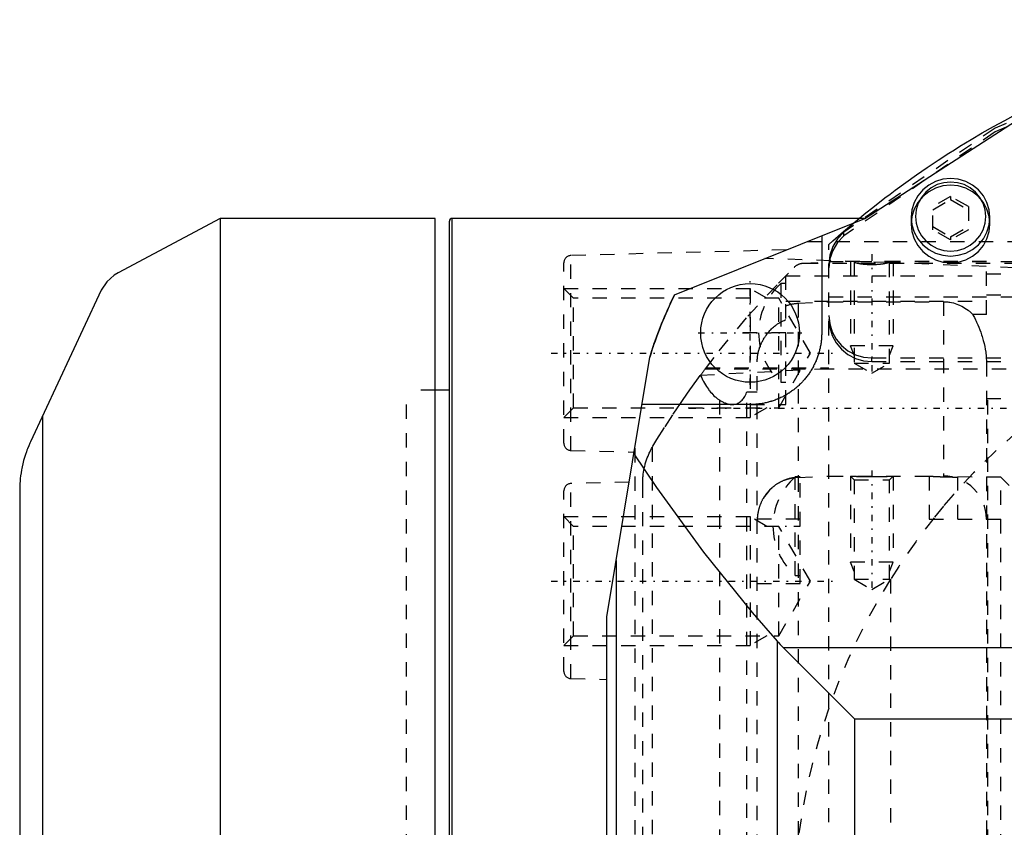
# Model space of a CAD drawing. Extents: x -109 to 109, y -1 to 737.
# Tile 7 of 11: x -99 to -30, y 576 to 633. Entities that reach past the tile are written whole.
import ezdxf

# ---------------------------------------------------------------- set-up
doc = ezdxf.new("R2010")
doc.units = 0
doc.linetypes.add('CENTER', pattern=[1.5, 0.45, -0.5, 0.05, -0.5])
doc.linetypes.add('DASHED', pattern=[2, 1, -1])
for name, color, linetype in [('AM_0', 7, 'CONTINUOUS'), ('AM_3', 7, 'DASHED'), ('AM_7', 7, 'CENTER')]:
    doc.layers.add(name, color=color, linetype=linetype)

msp = doc.modelspace()

# ---------------------------------------------------------------- linework, layer by layer
at = {"layer": 'AM_0', "color": 7, "linetype": 'CONTINUOUS'}
for p, q in [((-40, 619), (-24.422, 629.068)), ((-85, 619), (-92.13, 615.209)), ((-70, 619), (-85, 619)), ((-85, 619), (-85, 381)), ((-70, 520.5), (-70, 619)), ((-69, 521.2), (-69, 618.8)), ((-40, 619), (-68.8, 619)), ((-68.8, 521), (-68.8, 619)), ((-53.27, 613.666), (-40, 619)), ((-43, 617.794), (-43, 611)), ((-93.47, 613.629), (-98.24, 603.4)), ((-58, 591.16), (-55.006, 609.302)), ((-69, 607), (-70, 607)), ((-48, 606), (-55.551, 606)), ((-97.408, 605.183), (-97.408, 575)), ((-99, 600), (-99, 390.247)), ((-57.349, 595.102), (-57.349, 544.658)), ((-58, 550), (-58, 591.16)), ((-46.12, 589.47), (-46.12, 539.532)), ((-45.694, 589.019), (-40.694, 584.019)), ((-45.694, 589.019), (45.694, 589.019)), ((40.694, 584.019), (-40.694, 584.019)), ((-40.694, 545.749), (-40.694, 584.019))]:
    msp.add_line(p, q, dxfattribs=at)
for points in [[(-40.388, 619, 0), (-40.033, 619.291, 0), (-39.317, 619.864, 0), (-38.594, 620.426, 0), (-38.23, 620.702, 0), (-37.864, 620.976, 0), (-37.127, 621.515, 0), (-36.384, 622.043, 0), (-35.634, 622.559, 0), (-34.878, 623.064, 0), (-34.115, 623.557, 0), (-33.732, 623.8, 0), (-33.347, 624.039, 0), (-32.572, 624.509, 0), (-31.793, 624.968, 0), (-31.007, 625.415, 0), (-30.217, 625.85, 0), (-29.421, 626.273, 0), (-29.022, 626.48, 0), (-28.621, 626.684, 0), (-27.816, 627.084, 0), (-27.006, 627.471, 0), (-26.6, 627.66, 0)], [(-92.13, 615.208, 0), (-92.398, 615.037, 0), (-92.906, 614.578, 0), (-93.317, 613.977, 0), (-93.47, 613.629, 0)], [(-43, 611, 0), (-43, 610.964, 0), (-43.001, 610.891, 0), (-43.003, 610.818, 0), (-43.005, 610.782, 0), (-43.006, 610.746, 0), (-43.011, 610.673, 0), (-43.016, 610.6, 0), (-43.022, 610.528, 0), (-43.03, 610.456, 0), (-43.038, 610.383, 0), (-43.043, 610.347, 0), (-43.048, 610.311, 0), (-43.058, 610.239, 0), (-43.07, 610.168, 0), (-43.082, 610.096, 0), (-43.096, 610.025, 0), (-43.111, 609.953, 0), (-43.119, 609.918, 0), (-43.127, 609.882, 0), (-43.143, 609.812, 0), (-43.161, 609.741, 0), (-43.17, 609.706, 0), (-43.18, 609.671, 0), (-43.2, 609.601, 0), (-43.221, 609.531, 0), (-43.231, 609.496, 0), (-43.242, 609.462, 0), (-43.265, 609.393, 0), (-43.289, 609.324, 0), (-43.314, 609.256, 0), (-43.34, 609.188, 0), (-43.367, 609.12, 0), (-43.381, 609.087, 0), (-43.395, 609.053, 0), (-43.423, 608.986, 0), (-43.453, 608.92, 0), (-43.484, 608.854, 0), (-43.516, 608.789, 0), (-43.548, 608.724, 0), (-43.565, 608.691, 0), (-43.582, 608.659, 0), (-43.616, 608.595, 0), (-43.652, 608.532, 0), (-43.688, 608.469, 0), (-43.725, 608.406, 0), (-43.764, 608.344, 0), (-43.783, 608.314, 0), (-43.803, 608.283, 0), (-43.843, 608.222, 0), (-43.883, 608.162, 0), (-43.925, 608.102, 0), (-43.968, 608.043, 0), (-44.011, 607.985, 0), (-44.033, 607.956, 0), (-44.055, 607.927, 0), (-44.101, 607.87, 0), (-44.147, 607.814, 0), (-44.193, 607.758, 0), (-44.241, 607.703, 0), (-44.289, 607.649, 0), (-44.314, 607.622, 0), (-44.338, 607.595, 0), (-44.388, 607.542, 0), (-44.439, 607.49, 0), (-44.464, 607.464, 0), (-44.49, 607.439, 0), (-44.542, 607.388, 0), (-44.595, 607.338, 0), (-44.622, 607.314, 0), (-44.649, 607.289, 0), (-44.703, 607.241, 0), (-44.758, 607.193, 0), (-44.814, 607.147, 0), (-44.87, 607.101, 0), (-44.927, 607.055, 0), (-44.956, 607.033, 0), (-44.985, 607.011, 0), (-45.043, 606.968, 0), (-45.102, 606.925, 0), (-45.162, 606.883, 0), (-45.222, 606.843, 0), (-45.283, 606.803, 0), (-45.314, 606.783, 0), (-45.344, 606.764, 0), (-45.406, 606.725, 0), (-45.469, 606.688, 0), (-45.532, 606.652, 0), (-45.595, 606.616, 0), (-45.659, 606.582, 0), (-45.691, 606.565, 0), (-45.724, 606.548, 0), (-45.789, 606.516, 0), (-45.854, 606.484, 0), (-45.92, 606.453, 0), (-45.986, 606.423, 0), (-46.053, 606.395, 0), (-46.087, 606.381, 0), (-46.12, 606.367, 0), (-46.188, 606.34, 0), (-46.256, 606.314, 0), (-46.324, 606.289, 0), (-46.393, 606.265, 0), (-46.462, 606.242, 0), (-46.496, 606.231, 0), (-46.531, 606.221, 0), (-46.601, 606.2, 0), (-46.671, 606.18, 0), (-46.706, 606.17, 0), (-46.741, 606.161, 0), (-46.812, 606.143, 0), (-46.882, 606.127, 0), (-46.918, 606.119, 0), (-46.953, 606.111, 0), (-47.025, 606.096, 0), (-47.096, 606.082, 0), (-47.168, 606.07, 0), (-47.239, 606.058, 0), (-47.311, 606.048, 0), (-47.347, 606.043, 0), (-47.383, 606.038, 0), (-47.456, 606.03, 0), (-47.528, 606.022, 0), (-47.6, 606.016, 0), (-47.673, 606.011, 0), (-47.746, 606.006, 0), (-47.782, 606.005, 0), (-47.818, 606.003, 0), (-47.891, 606.001, 0), (-47.964, 606, 0), (-48, 606, 0)], [(-98.24, 603.4, 0), (-98.285, 603.303, 0), (-98.371, 603.106, 0), (-98.452, 602.907, 0), (-98.491, 602.806, 0), (-98.528, 602.704, 0), (-98.599, 602.499, 0), (-98.664, 602.291, 0), (-98.724, 602.08, 0), (-98.778, 601.866, 0), (-98.827, 601.65, 0), (-98.849, 601.541, 0), (-98.87, 601.432, 0), (-98.906, 601.219, 0), (-98.935, 601.016, 0), (-98.957, 600.824, 0), (-98.974, 600.645, 0), (-98.985, 600.479, 0), (-98.99, 600.401, 0), (-98.993, 600.327, 0), (-98.998, 600.189, 0), (-98.999, 600.116, 0), (-98.999, 600.096, 0), (-99, 600.077, 0), (-99, 600.067, 0), (-99, 600.058, 0), (-99, 600.028, 0), (-99, 600.01, 0), (-99, 600.007, 0), (-99, 600.004, 0), (-99, 600.003, 0), (-99, 600.003, 0), (-99, 600.003, 0), (-99, 600.002, 0), (-99, 600.002, 0), (-99, 600.002, 0), (-99, 600.002, 0), (-99, 600.002, 0), (-99, 600.001, 0), (-99, 600.001, 0), (-99, 600.001, 0), (-99, 600.001, 0), (-99, 600.001, 0), (-99, 600.001, 0), (-99, 600.001, 0), (-99, 600.001, 0), (-99, 600.001, 0), (-99, 600.001, 0), (-99, 600.001, 0), (-99, 600.001, 0), (-99, 600.001, 0), (-99, 600.001, 0), (-99, 600.001, 0), (-99, 600.001, 0), (-99, 600.001, 0), (-99, 600.001, 0), (-99, 600.001, 0), (-99, 600.001, 0), (-99, 600.001, 0), (-99, 600.001, 0), (-99, 600.001, 0), (-99, 600.001, 0), (-99, 600.001, 0), (-99, 600.001, 0), (-99, 600.001, 0), (-99, 600.001, 0), (-99, 600, 0), (-99, 600, 0), (-99, 600, 0), (-99, 600, 0), (-99, 600, 0), (-99, 600, 0), (-99, 600, 0), (-99, 600, 0), (-99, 600, 0), (-99, 600, 0), (-99, 600, 0), (-99, 600, 0), (-99, 600, 0), (-99, 600, 0), (-99, 600, 0), (-99, 600, 0), (-99, 600, 0), (-99, 600, 0), (-99, 600, 0), (-99, 600, 0), (-99, 600, 0), (-99, 600, 0), (-99, 600, 0), (-99, 600, 0), (-99, 600, 0), (-99, 600, 0), (-99, 600, 0), (-99, 600, 0), (-99, 600, 0), (-99, 600, 0), (-99, 600, 0), (-99, 600, 0), (-99, 600, 0), (-99, 600, 0), (-99, 600, 0), (-99, 600, 0), (-99, 600, 0), (-99, 600, 0), (-99, 600, 0), (-99, 600, 0), (-99, 600, 0), (-99, 600, 0), (-99, 600, 0), (-99, 600, 0), (-99, 600, 0), (-99, 600, 0), (-99, 600, 0)], [(-56.118, 602.562, 0), (-54.531, 600.204, 0), (-51.259, 595.696, 0), (-47.862, 591.472, 0), (-46.12, 589.47, 0)], [(-46.12, 589.47, 0), (-46.05, 589.392, 0), (-45.909, 589.24, 0), (-45.766, 589.092, 0), (-45.694, 589.019, 0)]]:
    msp.add_polyline3d(points, dxfattribs=at)
msp.add_circle((-48, 611), 3.45, dxfattribs=at)
for centre, radius, start, end in [((-68.8, 618.8), 0.2, 90, 180), ((-27, 600.69), 29.3, 153.71301, 162.90745)]:
    msp.add_arc(centre, radius, start, end, dxfattribs=at)
at = {"layer": 'AM_3', "color": 6, "linetype": 'DASHED'}
for p, q in [((-34, 620.54), (-35.24, 619.835)), ((-35.24, 619.609), (-34, 620.314)), ((-32.76, 619.835), (-34, 620.54)), ((-34, 620.54), (-34, 620.314)), ((-34, 620.314), (-32.76, 619.609)), ((-35.24, 618.199), (-35.24, 619.835)), ((-32.76, 619.835), (-32.76, 618.199)), ((-40.752, 618.698), (-40.388, 619)), ((-36.75, 619.077), (-36.75, 618.609)), ((-31.25, 618.609), (-31.25, 619.077)), ((-35.24, 618.424), (-34, 617.719)), ((-34, 617.494), (-35.24, 618.199)), ((-34, 617.719), (-32.76, 618.424)), ((-32.76, 618.199), (-34, 617.494)), ((-44.025, 617.382), (-2, 617.382)), ((-41.459, 617.776), (-41.459, 618.035)), ((-34, 617.719), (-34, 617.494)), ((-45.472, 616.801), (-60.513, 616.407)), ((-42.5, 526.816), (-42.5, 617.181)), ((-60.513, 602.789), (-60.513, 616.407)), ((-40.348, 616), (-42.5, 616)), ((-42.5, 616), (42.5, 616)), ((-31.5, 616), (-38.652, 616)), ((-31.5, 612.296), (-31.5, 616)), ((-61, 603.289), (-61, 615.907)), ((-44.267, 615.877), (-42.5, 615.97)), ((-44.247, 615.878), (44.247, 615.878)), ((-41, 615.964), (-41, 610.1)), ((-40.73, 615.964), (-40.73, 608.9)), ((-38.271, 608.9), (-38.271, 615.964)), ((-38, 615.964), (-38, 610.1)), ((-45.5, 606), (-45.5, 615.008)), ((-45.5, 615), (-31.5, 615)), ((-31.5, 615.12), (31.5, 615.12)), ((-60.324, 613.421), (-61, 614.098)), ((-61, 614.098), (-48, 614.098)), ((-46.828, 613.421), (-48, 614.098)), ((-48, 614.098), (-48, 605.098)), ((-45.5, 614.45), (-45.843, 614.45)), ((-45.843, 614.45), (-45.843, 607.55)), ((-46, 613.421), (-60.324, 613.421)), ((-60.324, 605.774), (-60.324, 613.421)), ((-43.793, 609.598), (-46, 613.421)), ((-46, 605.774), (-46, 613.421)), ((42.5, 613.5), (-42.5, 613.5)), ((-31.5, 613.65), (31.5, 613.65)), ((-45.5, 613.219), (-31.5, 613.219)), ((-44.639, 613.075), (-42.5, 613.184)), ((-44.639, 613.075), (-44.639, 600.917)), ((-42.5, 613.184), (-34.5, 613.184)), ((-34.5, 613.184), (-34.5, 601)), ((-31.5, 612.296), (-32.451, 612.296)), ((-45.5, 611), (-49.143, 611)), ((-38, 610.1), (-41, 610.1)), ((-40.73, 609.444), (-41, 610.1)), ((-38.271, 609.444), (-38, 610.1)), ((-46, 605.774), (-43.793, 609.598)), ((-39.5, 608.994), (-39.5, 609.253)), ((-39.5, 609.253), (39.5, 609.253)), ((-42.5, 608.5), (-51.476, 608.03)), ((-51.124, 608.501), (51.124, 608.501)), ((-51.082, 608.557), (-42.5, 608.557)), ((-47.5, 530.975), (-47.5, 609.025)), ((-40.73, 608.9), (-38.271, 608.9)), ((-40.73, 608.9), (-39.5, 608.19)), ((-39.5, 608.994), (39.5, 608.994)), ((-39.5, 608.19), (-38.271, 608.9)), ((-31.5, 608.95), (-31.5, 531.183)), ((-45.843, 607.55), (-45.5, 607.55)), ((-70, 607), (-72, 607)), ((-72, 533), (-72, 607)), ((-48.219, 606.878), (-47.5, 606.878)), ((-48.219, 533.122), (-48.219, 606.878)), ((-31.5, 606.42), (31.5, 606.42)), ((-61, 605.098), (-60.324, 605.774)), ((-60.324, 605.774), (-46, 605.774)), ((-53.068, 605.774), (-52.915, 606)), ((-50.139, 606.314), (-50.139, 533.686)), ((-49.245, 606), (-49.242, 606)), ((-48, 606), (-45.5, 606)), ((-46.828, 605.774), (-48, 605.098)), ((-31.5, 606.309), (-31.416, 606.309)), ((-31.416, 606.309), (-31.416, 533.691)), ((-61, 605.098), (-48, 605.098)), ((-56.052, 602.961), (-56.052, 538.675)), ((-54.842, 602.987), (-54.78, 603.094)), ((-54.842, 602.987), (-54.842, 574.5)), ((-60.513, 602.789), (-56.1, 602.674)), ((-44.5, 600.95), (-44.843, 600.95)), ((-44.843, 594.05), (-44.843, 600.95)), ((-44.639, 600.901), (-42.5, 601)), ((-44.5, 600.923), (-44.639, 600.917)), ((-44.639, 600.901), (-44.639, 574.5)), ((-44.5, 593.5), (-44.5, 600.95)), ((-42.5, 601), (-34.5, 601)), ((-41, 601), (-40.73, 600.73)), ((-41, 601), (-41, 595)), ((-38.271, 600.73), (-38, 601)), ((-38, 601), (-38, 595)), ((-35.5, 601), (-35.5, 598)), ((-30.5, 600.935), (-33.893, 600.938)), ((-33.5, 598), (-33.5, 600.935)), ((-30.5, 539), (-30.5, 600.935)), ((-28.5, 598.931), (-30.5, 600.935)), ((-56.445, 600.582), (-60.513, 600.475)), ((-60.513, 586.858), (-60.513, 600.475)), ((-55.5, 539.492), (-55.5, 600.508)), ((-40.73, 600.73), (-40.73, 593.8)), ((-40.73, 600.73), (-38.271, 600.73)), ((-38.271, 593.8), (-38.271, 600.73)), ((-61, 587.358), (-61, 599.976)), ((-60.324, 597.49), (-61, 598.167)), ((-61, 598.167), (-48, 598.167)), ((-46.828, 597.49), (-48, 598.167)), ((-48, 598.167), (-48, 589.167)), ((-46, 597.49), (-60.324, 597.49)), ((-60.324, 589.843), (-60.324, 597.49)), ((-47.499, 598), (-47.5, 597.92)), ((-44.5, 598), (-47.499, 598)), ((-43.793, 593.667), (-46, 597.49)), ((-46, 589.843), (-46, 597.49)), ((-35.5, 598), (-28.5, 598)), ((-38, 595), (-41, 595)), ((-40.73, 594.344), (-41, 595)), ((-38.271, 594.344), (-38, 595)), ((-44.843, 594.05), (-44.5, 594.05)), ((-47.5, 593.5), (-44.5, 593.5)), ((-46, 589.843), (-43.793, 593.667)), ((-40.73, 593.8), (-38.271, 593.8)), ((-40.73, 593.8), (-39.5, 593.09)), ((-39.5, 593.09), (-38.271, 593.8)), ((-38.188, 593.804), (-38.188, 546.196)), ((-61, 589.167), (-60.324, 589.843)), ((-60.324, 589.843), (-46, 589.843)), ((-46.828, 589.843), (-48, 589.167)), ((-61, 589.167), (-48, 589.167)), ((-60.513, 586.858), (-58, 586.792))]:
    msp.add_line(p, q, dxfattribs=at)
for points in [[(41.459, 618.035), (30.896, 625.302), (19.062, 630.319), (6.442, 632.88), (-6.442, 632.88), (-19.062, 630.319), (-30.896, 625.302), (-41.459, 618.035)], [(41.459, 617.776), (30.896, 625.043), (19.062, 630.06), (6.442, 632.621), (-6.442, 632.621), (-19.062, 630.06), (-30.896, 625.043), (-41.459, 617.776)], [(-31.25, 619.077), (-31.303, 619.606), (-31.459, 620.114), (-31.713, 620.582), (-32.055, 620.992), (-32.472, 621.329), (-32.948, 621.579), (-33.464, 621.734), (-34, 621.786), (-34.536, 621.734), (-35.052, 621.579), (-35.528, 621.329), (-35.945, 620.992), (-36.287, 620.582), (-36.541, 620.114), (-36.697, 619.606), (-36.75, 619.077)], [(-36.75, 619.077), (-36.697, 618.549), (-36.541, 618.041), (-36.287, 617.573), (-35.945, 617.162), (-35.528, 616.826), (-35.052, 616.575), (-34.536, 616.421), (-34, 616.369), (-33.464, 616.421), (-32.948, 616.575), (-32.472, 616.826), (-32.055, 617.162), (-31.713, 617.573), (-31.459, 618.041), (-31.303, 618.549), (-31.25, 619.077)], [(-41.459, 618.035), (-41.898, 617.572), (-42.227, 617.028), (-42.431, 616.427), (-42.5, 615.797)], [(-41.459, 617.776), (-41.898, 617.314), (-42.227, 616.769), (-42.431, 616.168), (-42.5, 615.538)], [(-42.5, 612.207), (-42.442, 611.631), (-42.272, 611.077), (-41.994, 610.566), (-41.621, 610.118), (-41.167, 609.751), (-40.648, 609.478), (-40.085, 609.31), (-39.5, 609.253)], [(-42.5, 611.949), (-42.442, 611.372), (-42.272, 610.818), (-41.994, 610.307), (-41.621, 609.859), (-41.167, 609.492), (-40.648, 609.219), (-40.085, 609.051), (-39.5, 608.994)]]:
    msp.add_lwpolyline(points, dxfattribs=at)
for points in [[(-36.45, 619.129), (-36.403, 618.659), (-36.264, 618.206), (-36.037, 617.789), (-35.732, 617.423), (-35.361, 617.123), (-34.938, 616.9), (-34.478, 616.763), (-34, 616.717), (-33.522, 616.763), (-33.062, 616.9), (-32.639, 617.123), (-32.268, 617.423), (-31.963, 617.789), (-31.736, 618.206), (-31.597, 618.659), (-31.55, 619.129), (-31.597, 619.6), (-31.736, 620.053), (-31.963, 620.47), (-32.268, 620.836), (-32.639, 621.136), (-33.062, 621.359), (-33.522, 621.496), (-34, 621.542), (-34.478, 621.496), (-34.938, 621.359), (-35.361, 621.136), (-35.732, 620.836), (-36.037, 620.47), (-36.264, 620.053), (-36.403, 619.6)], [(-36.75, 618.609), (-36.697, 618.08), (-36.541, 617.572), (-36.287, 617.104), (-35.945, 616.694), (-35.528, 616.357), (-35.052, 616.106), (-34.536, 615.952), (-34, 615.9), (-33.464, 615.952), (-32.948, 616.106), (-32.472, 616.357), (-32.055, 616.694), (-31.713, 617.104), (-31.459, 617.572), (-31.303, 618.08), (-31.25, 618.609), (-31.303, 619.137), (-31.459, 619.645), (-31.713, 620.113), (-32.055, 620.524), (-32.472, 620.86), (-32.948, 621.111), (-33.464, 621.265), (-34, 621.317), (-34.536, 621.265), (-35.052, 621.111), (-35.528, 620.86), (-35.945, 620.524), (-36.287, 620.113), (-36.541, 619.645), (-36.697, 619.137)]]:
    msp.add_lwpolyline(points, close=True, dxfattribs=at)
for points in [[(-42.5, 617.181, 0), (-42.212, 617.438, 0), (-41.632, 617.948, 0), (-41.047, 618.45, 0), (-40.752, 618.698, 0)], [(-7.779, 614.322, 0), (-12.116, 614.663, 0), (-23.52, 615.314, 0), (-38.362, 615.916, 0), (-46.98, 616.194, 0)], [(-40.389, 616, 0), (-40.406, 616, 0), (-40.44, 616, 0), (-40.472, 616, 0), (-40.488, 615.999, 0), (-40.503, 615.999, 0), (-40.533, 615.998, 0), (-40.56, 615.998, 0), (-40.586, 615.996, 0), (-40.61, 615.995, 0), (-40.632, 615.993, 0), (-40.642, 615.992, 0), (-40.651, 615.991, 0), (-40.669, 615.989, 0), (-40.684, 615.987, 0), (-40.697, 615.984, 0), (-40.708, 615.981, 0), (-40.717, 615.978, 0), (-40.72, 615.976, 0), (-40.723, 615.974, 0), (-40.727, 615.97, 0), (-40.729, 615.966, 0), (-40.73, 615.964, 0)], [(-38.271, 615.964, 0), (-38.271, 615.966, 0), (-38.273, 615.97, 0), (-38.277, 615.974, 0), (-38.28, 615.976, 0), (-38.283, 615.978, 0), (-38.292, 615.981, 0), (-38.303, 615.984, 0), (-38.316, 615.987, 0), (-38.331, 615.989, 0), (-38.349, 615.991, 0), (-38.358, 615.992, 0), (-38.368, 615.993, 0), (-38.39, 615.995, 0), (-38.414, 615.996, 0), (-38.44, 615.998, 0), (-38.467, 615.998, 0), (-38.497, 615.999, 0), (-38.512, 615.999, 0), (-38.528, 616, 0), (-38.56, 616, 0), (-38.594, 616, 0), (-38.611, 616, 0)], [(-51.124, 608.501, 0), (-50.163, 609.745, 0), (-48.151, 612.16, 0), (-46.022, 614.474, 0), (-44.916, 615.591, 0)], [(-44.916, 615.591, 0), (-44.901, 615.605, 0), (-44.872, 615.632, 0), (-44.841, 615.658, 0), (-44.825, 615.671, 0), (-44.809, 615.683, 0), (-44.776, 615.706, 0), (-44.742, 615.728, 0), (-44.708, 615.749, 0), (-44.672, 615.768, 0), (-44.636, 615.786, 0), (-44.618, 615.794, 0), (-44.599, 615.802, 0), (-44.561, 615.817, 0), (-44.523, 615.83, 0), (-44.485, 615.841, 0), (-44.462, 615.848, 0), (-44.456, 615.849, 0), (-44.449, 615.851, 0), (-44.446, 615.852, 0), (-44.443, 615.852, 0), (-44.436, 615.854, 0), (-44.429, 615.855, 0), (-44.423, 615.857, 0), (-44.416, 615.858, 0), (-44.41, 615.859, 0), (-44.406, 615.86, 0), (-44.403, 615.861, 0), (-44.397, 615.862, 0), (-44.39, 615.863, 0), (-44.387, 615.864, 0), (-44.383, 615.864, 0), (-44.377, 615.866, 0), (-44.37, 615.867, 0), (-44.367, 615.867, 0), (-44.363, 615.868, 0), (-44.357, 615.869, 0), (-44.35, 615.87, 0), (-44.343, 615.87, 0), (-44.337, 615.871, 0), (-44.33, 615.872, 0), (-44.327, 615.872, 0), (-44.323, 615.873, 0), (-44.317, 615.874, 0), (-44.31, 615.874, 0), (-44.303, 615.875, 0), (-44.297, 615.875, 0), (-44.29, 615.876, 0), (-44.287, 615.876, 0), (-44.283, 615.876, 0), (-44.277, 615.877, 0), (-44.27, 615.877, 0), (-44.267, 615.877, 0)], [(-40.73, 615.964, 0), (-40.729, 615.962, 0), (-40.728, 615.959, 0), (-40.726, 615.956, 0), (-40.725, 615.955, 0), (-40.723, 615.953, 0), (-40.719, 615.949, 0), (-40.714, 615.946, 0), (-40.708, 615.942, 0), (-40.701, 615.938, 0), (-40.693, 615.934, 0), (-40.688, 615.932, 0), (-40.684, 615.93, 0), (-40.673, 615.926, 0), (-40.662, 615.921, 0), (-40.649, 615.917, 0), (-40.636, 615.913, 0), (-40.622, 615.908, 0), (-40.614, 615.906, 0), (-40.606, 615.904, 0), (-40.59, 615.899, 0), (-40.573, 615.894, 0), (-40.564, 615.892, 0), (-40.555, 615.89, 0), (-40.536, 615.885, 0), (-40.516, 615.881, 0), (-40.506, 615.878, 0), (-40.495, 615.876, 0), (-40.474, 615.871, 0), (-40.452, 615.867, 0), (-40.429, 615.862, 0), (-40.406, 615.858, 0), (-40.382, 615.854, 0), (-40.37, 615.851, 0), (-40.358, 615.849, 0), (-40.333, 615.845, 0), (-40.307, 615.841, 0), (-40.28, 615.837, 0), (-40.253, 615.833, 0), (-40.224, 615.829, 0), (-40.21, 615.827, 0), (-40.195, 615.825, 0), (-40.165, 615.821, 0), (-40.134, 615.817, 0), (-40.103, 615.814, 0), (-40.071, 615.811, 0), (-40.039, 615.807, 0), (-40.022, 615.806, 0), (-40.006, 615.804, 0), (-39.972, 615.801, 0), (-39.938, 615.798, 0), (-39.904, 615.796, 0), (-39.869, 615.794, 0), (-39.834, 615.791, 0), (-39.817, 615.79, 0), (-39.799, 615.789, 0), (-39.764, 615.788, 0), (-39.729, 615.786, 0), (-39.693, 615.785, 0), (-39.658, 615.784, 0), (-39.622, 615.783, 0), (-39.605, 615.783, 0), (-39.587, 615.782, 0), (-39.552, 615.782, 0), (-39.517, 615.782, 0), (-39.5, 615.782, 0), (-39.483, 615.782, 0), (-39.448, 615.782, 0), (-39.413, 615.782, 0), (-39.395, 615.783, 0), (-39.378, 615.783, 0), (-39.342, 615.784, 0), (-39.307, 615.785, 0), (-39.271, 615.786, 0), (-39.236, 615.788, 0), (-39.201, 615.789, 0), (-39.183, 615.79, 0), (-39.166, 615.791, 0), (-39.131, 615.794, 0), (-39.096, 615.796, 0), (-39.062, 615.798, 0), (-39.028, 615.801, 0), (-38.994, 615.804, 0), (-38.978, 615.806, 0), (-38.961, 615.807, 0), (-38.929, 615.811, 0), (-38.897, 615.814, 0), (-38.866, 615.817, 0), (-38.835, 615.821, 0), (-38.805, 615.825, 0), (-38.79, 615.827, 0), (-38.776, 615.829, 0), (-38.747, 615.833, 0), (-38.72, 615.837, 0), (-38.693, 615.841, 0), (-38.667, 615.845, 0), (-38.642, 615.849, 0), (-38.63, 615.851, 0), (-38.618, 615.854, 0), (-38.594, 615.858, 0), (-38.571, 615.862, 0), (-38.548, 615.867, 0), (-38.526, 615.871, 0), (-38.505, 615.876, 0), (-38.494, 615.878, 0), (-38.484, 615.881, 0), (-38.464, 615.885, 0), (-38.445, 615.89, 0), (-38.436, 615.892, 0), (-38.427, 615.894, 0), (-38.41, 615.899, 0), (-38.394, 615.904, 0), (-38.386, 615.906, 0), (-38.378, 615.908, 0), (-38.364, 615.913, 0), (-38.351, 615.917, 0), (-38.338, 615.921, 0), (-38.327, 615.926, 0), (-38.316, 615.93, 0), (-38.312, 615.932, 0), (-38.307, 615.934, 0), (-38.299, 615.938, 0), (-38.292, 615.942, 0), (-38.286, 615.946, 0), (-38.281, 615.949, 0), (-38.277, 615.953, 0), (-38.275, 615.955, 0), (-38.274, 615.956, 0), (-38.272, 615.959, 0), (-38.271, 615.962, 0), (-38.271, 615.964, 0)], [(-7.779, 614.322, 0), (-8.811, 614.129, 0), (-10.859, 613.67, 0), (-12.884, 613.116, 0), (-13.886, 612.804, 0), (-14.88, 612.469, 0), (-16.844, 611.729, 0), (-18.772, 610.898, 0), (-20.658, 609.978, 0), (-22.5, 608.971, 0), (-24.293, 607.88, 0), (-25.17, 607.303, 0), (-26.033, 606.706, 0), (-27.716, 605.452, 0), (-29.339, 604.121, 0), (-30.898, 602.716, 0), (-32.39, 601.239, 0), (-33.811, 599.695, 0), (-34.495, 598.898, 0), (-35.159, 598.086, 0), (-36.431, 596.416, 0), (-37.623, 594.688, 0), (-38.188, 593.804, 0)], [(-55.006, 609.302, 0), (-54.743, 610.114, 0), (-54.175, 611.644, 0), (-53.574, 613.031, 0), (-53.27, 613.666, 0)], [(-55.006, 609.302, 0), (-54.965, 609.433, 0), (-54.883, 609.693, 0), (-54.798, 609.951, 0), (-54.755, 610.078, 0), (-54.712, 610.205, 0), (-54.625, 610.455, 0), (-54.536, 610.704, 0), (-54.444, 610.953, 0), (-54.349, 611.202, 0), (-54.253, 611.45, 0), (-54.204, 611.573, 0), (-54.154, 611.696, 0), (-54.054, 611.941, 0), (-53.952, 612.183, 0), (-53.848, 612.422, 0), (-53.744, 612.658, 0), (-53.639, 612.89, 0), (-53.586, 613.005, 0), (-53.534, 613.118, 0), (-53.428, 613.341, 0), (-53.323, 613.559, 0), (-53.27, 613.666, 0)], [(-45.5, 612.89, 0), (-45.478, 612.899, 0), (-45.433, 612.916, 0), (-45.387, 612.932, 0), (-45.364, 612.939, 0), (-45.341, 612.947, 0), (-45.294, 612.961, 0), (-45.246, 612.975, 0), (-45.198, 612.988, 0), (-45.15, 613.001, 0), (-45.102, 613.012, 0), (-45.077, 613.017, 0), (-45.053, 613.022, 0), (-45.004, 613.032, 0), (-44.955, 613.041, 0), (-44.906, 613.049, 0), (-44.857, 613.055, 0), (-44.808, 613.061, 0), (-44.783, 613.064, 0), (-44.759, 613.067, 0), (-44.711, 613.071, 0), (-44.663, 613.074, 0), (-44.639, 613.075, 0)], [(-34.5, 613.184, 0), (-34.439, 613.183, 0), (-34.315, 613.178, 0), (-34.188, 613.166, 0), (-34.124, 613.158, 0), (-34.06, 613.148, 0), (-33.931, 613.124, 0), (-33.804, 613.094, 0), (-33.68, 613.058, 0), (-33.559, 613.018, 0), (-33.443, 612.973, 0), (-33.387, 612.949, 0), (-33.332, 612.924, 0), (-33.22, 612.869, 0), (-33.109, 612.808, 0), (-32.998, 612.741, 0), (-32.889, 612.669, 0), (-32.783, 612.592, 0), (-32.732, 612.551, 0), (-32.682, 612.51, 0), (-32.585, 612.426, 0), (-32.494, 612.34, 0), (-32.451, 612.296, 0)], [(-46.758, 611, 0), (-46.73, 611.034, 0), (-46.673, 611.101, 0), (-46.616, 611.164, 0), (-46.588, 611.195, 0), (-46.559, 611.225, 0), (-46.498, 611.286, 0), (-46.435, 611.346, 0), (-46.368, 611.405, 0), (-46.3, 611.463, 0), (-46.229, 611.519, 0), (-46.192, 611.546, 0), (-46.156, 611.573, 0), (-46.081, 611.625, 0), (-46.005, 611.675, 0), (-45.928, 611.722, 0), (-45.851, 611.766, 0), (-45.773, 611.807, 0), (-45.734, 611.827, 0), (-45.695, 611.845, 0), (-45.618, 611.88, 0), (-45.54, 611.913, 0), (-45.5, 611.929, 0)], [(-32.451, 612.296, 0), (-32.413, 612.221, 0), (-32.337, 612.067, 0), (-32.26, 611.909, 0), (-32.222, 611.828, 0), (-32.184, 611.745, 0), (-32.109, 611.577, 0), (-32.036, 611.404, 0), (-31.965, 611.226, 0), (-31.897, 611.044, 0), (-31.832, 610.857, 0), (-31.801, 610.762, 0), (-31.771, 610.665, 0), (-31.715, 610.469, 0), (-31.664, 610.269, 0), (-31.618, 610.064, 0), (-31.579, 609.858, 0), (-31.548, 609.654, 0), (-31.535, 609.552, 0), (-31.525, 609.45, 0), (-31.509, 609.249, 0), (-31.501, 609.049, 0), (-31.5, 608.95, 0)], [(-47.304, 610.051, 0), (-47.293, 610.08, 0), (-47.27, 610.136, 0), (-47.247, 610.192, 0), (-47.235, 610.219, 0), (-47.222, 610.247, 0), (-47.197, 610.302, 0), (-47.17, 610.357, 0), (-47.142, 610.411, 0), (-47.114, 610.465, 0), (-47.084, 610.519, 0), (-47.069, 610.545, 0), (-47.054, 610.571, 0), (-47.022, 610.624, 0), (-46.99, 610.676, 0), (-46.957, 610.727, 0), (-46.922, 610.778, 0), (-46.887, 610.829, 0), (-46.87, 610.854, 0), (-46.851, 610.878, 0), (-46.815, 610.927, 0), (-46.777, 610.976, 0), (-46.758, 611, 0)], [(-47.5, 609.025, 0), (-47.5, 609.054, 0), (-47.499, 609.11, 0), (-47.496, 609.167, 0), (-47.494, 609.195, 0), (-47.492, 609.224, 0), (-47.487, 609.28, 0), (-47.481, 609.338, 0), (-47.474, 609.395, 0), (-47.465, 609.452, 0), (-47.455, 609.509, 0), (-47.45, 609.538, 0), (-47.444, 609.566, 0), (-47.432, 609.623, 0), (-47.419, 609.681, 0), (-47.404, 609.738, 0), (-47.389, 609.795, 0), (-47.372, 609.852, 0), (-47.363, 609.881, 0), (-47.354, 609.909, 0), (-47.335, 609.966, 0), (-47.314, 610.023, 0), (-47.304, 610.051, 0)], [(-52.915, 606, 0), (-52.681, 606.342, 0), (-52.205, 607.022, 0), (-51.721, 607.695, 0), (-51.476, 608.03, 0)], [(-51.462, 608.048, 0), (-51.434, 607.983, 0), (-51.376, 607.856, 0), (-51.316, 607.732, 0), (-51.286, 607.671, 0), (-51.254, 607.611, 0), (-51.19, 607.494, 0), (-51.123, 607.38, 0), (-51.054, 607.27, 0), (-50.984, 607.164, 0), (-50.911, 607.063, 0), (-50.874, 607.013, 0), (-50.837, 606.965, 0), (-50.76, 606.871, 0), (-50.682, 606.782, 0), (-50.603, 606.698, 0), (-50.521, 606.617, 0), (-50.439, 606.542, 0), (-50.397, 606.506, 0), (-50.355, 606.471, 0), (-50.269, 606.405, 0), (-50.183, 606.343, 0), (-50.139, 606.314, 0)], [(-49.242, 606, 0), (-49.206, 606.001, 0), (-49.133, 606.006, 0), (-49.062, 606.017, 0), (-49.028, 606.025, 0), (-48.993, 606.034, 0), (-48.925, 606.056, 0), (-48.859, 606.084, 0), (-48.795, 606.118, 0), (-48.734, 606.157, 0), (-48.674, 606.201, 0), (-48.646, 606.226, 0), (-48.617, 606.251, 0), (-48.563, 606.306, 0), (-48.511, 606.365, 0), (-48.462, 606.428, 0), (-48.415, 606.496, 0), (-48.369, 606.57, 0), (-48.347, 606.609, 0), (-48.324, 606.65, 0), (-48.281, 606.737, 0), (-48.24, 606.829, 0), (-48.219, 606.878, 0)], [(-54.78, 603.094, 0), (-54.504, 603.546, 0), (-53.94, 604.445, 0), (-53.362, 605.334, 0), (-53.068, 605.774, 0)], [(-50.139, 606.314, 0), (-50.112, 606.297, 0), (-50.058, 606.264, 0), (-50.004, 606.233, 0), (-49.978, 606.218, 0), (-49.951, 606.203, 0), (-49.899, 606.176, 0), (-49.847, 606.151, 0), (-49.795, 606.128, 0), (-49.745, 606.107, 0), (-49.695, 606.088, 0), (-49.67, 606.079, 0), (-49.646, 606.07, 0), (-49.598, 606.055, 0), (-49.551, 606.042, 0), (-49.503, 606.03, 0), (-49.456, 606.021, 0), (-49.409, 606.013, 0), (-49.385, 606.009, 0), (-49.362, 606.006, 0), (-49.315, 606.002, 0), (-49.268, 606, 0), (-49.245, 606, 0)], [(-31.416, 606.309, 0), (-31.442, 606.25, 0), (-31.479, 606.133, 0), (-31.498, 606.017, 0), (-31.5, 605.961, 0)], [(-55.5, 600.508, 0), (-55.5, 600.575, 0), (-55.496, 600.711, 0), (-55.488, 600.849, 0), (-55.483, 600.919, 0), (-55.477, 600.99, 0), (-55.461, 601.131, 0), (-55.441, 601.274, 0), (-55.417, 601.418, 0), (-55.388, 601.561, 0), (-55.355, 601.704, 0), (-55.337, 601.776, 0), (-55.318, 601.847, 0), (-55.276, 601.988, 0), (-55.23, 602.128, 0), (-55.181, 602.266, 0), (-55.128, 602.402, 0), (-55.071, 602.535, 0), (-55.041, 602.6, 0), (-55.011, 602.664, 0), (-54.948, 602.792, 0), (-54.879, 602.922, 0), (-54.842, 602.987, 0)], [(-44.639, 600.917, 0), (-44.659, 600.916, 0), (-44.7, 600.913, 0), (-44.741, 600.91, 0), (-44.762, 600.908, 0), (-44.783, 600.907, 0), (-44.825, 600.902, 0), (-44.866, 600.897, 0), (-44.908, 600.892, 0), (-44.95, 600.886, 0), (-44.992, 600.879, 0), (-45.013, 600.876, 0), (-45.034, 600.872, 0), (-45.076, 600.864, 0), (-45.118, 600.856, 0), (-45.16, 600.846, 0), (-45.201, 600.837, 0), (-45.243, 600.827, 0), (-45.263, 600.821, 0), (-45.284, 600.816, 0), (-45.324, 600.804, 0), (-45.365, 600.793, 0), (-45.385, 600.787, 0), (-45.404, 600.78, 0), (-45.444, 600.768, 0), (-45.483, 600.754, 0), (-45.502, 600.748, 0), (-45.521, 600.741, 0), (-45.559, 600.727, 0), (-45.597, 600.712, 0), (-45.634, 600.698, 0), (-45.67, 600.682, 0), (-45.706, 600.667, 0), (-45.725, 600.659, 0), (-45.743, 600.65, 0), (-45.78, 600.633, 0), (-45.817, 600.616, 0), (-45.853, 600.597, 0), (-45.89, 600.578, 0), (-45.927, 600.559, 0), (-45.946, 600.549, 0), (-45.964, 600.538, 0), (-46.001, 600.517, 0), (-46.037, 600.496, 0), (-46.074, 600.474, 0), (-46.11, 600.451, 0), (-46.146, 600.428, 0), (-46.164, 600.416, 0), (-46.181, 600.404, 0), (-46.216, 600.38, 0), (-46.251, 600.356, 0), (-46.286, 600.331, 0), (-46.32, 600.305, 0), (-46.353, 600.279, 0), (-46.369, 600.266, 0), (-46.386, 600.253, 0), (-46.418, 600.226, 0), (-46.45, 600.2, 0), (-46.481, 600.173, 0), (-46.512, 600.145, 0), (-46.542, 600.118, 0), (-46.557, 600.104, 0), (-46.571, 600.09, 0), (-46.6, 600.063, 0), (-46.628, 600.035, 0), (-46.641, 600.021, 0), (-46.655, 600.007, 0), (-46.683, 599.978, 0), (-46.71, 599.948, 0), (-46.724, 599.933, 0), (-46.738, 599.918, 0), (-46.765, 599.887, 0), (-46.792, 599.856, 0), (-46.819, 599.824, 0), (-46.845, 599.791, 0), (-46.871, 599.758, 0), (-46.884, 599.741, 0), (-46.897, 599.724, 0), (-46.922, 599.69, 0), (-46.947, 599.655, 0), (-46.971, 599.621, 0), (-46.995, 599.585, 0), (-47.019, 599.55, 0), (-47.03, 599.532, 0), (-47.042, 599.514, 0), (-47.064, 599.477, 0), (-47.086, 599.441, 0), (-47.107, 599.404, 0), (-47.128, 599.367, 0), (-47.148, 599.331, 0), (-47.157, 599.312, 0), (-47.167, 599.294, 0), (-47.186, 599.257, 0), (-47.204, 599.22, 0), (-47.221, 599.183, 0), (-47.238, 599.146, 0), (-47.254, 599.11, 0), (-47.262, 599.091, 0), (-47.269, 599.073, 0), (-47.284, 599.037, 0), (-47.299, 599, 0), (-47.313, 598.962, 0), (-47.327, 598.924, 0), (-47.34, 598.885, 0), (-47.347, 598.866, 0), (-47.353, 598.846, 0), (-47.366, 598.806, 0), (-47.378, 598.766, 0), (-47.384, 598.746, 0), (-47.39, 598.726, 0), (-47.401, 598.685, 0), (-47.411, 598.644, 0), (-47.416, 598.623, 0), (-47.421, 598.602, 0), (-47.431, 598.561, 0), (-47.439, 598.519, 0), (-47.448, 598.477, 0), (-47.455, 598.435, 0), (-47.462, 598.393, 0), (-47.466, 598.372, 0), (-47.469, 598.351, 0), (-47.475, 598.309, 0), (-47.48, 598.267, 0), (-47.484, 598.226, 0), (-47.488, 598.184, 0), (-47.492, 598.143, 0), (-47.493, 598.122, 0), (-47.494, 598.101, 0), (-47.497, 598.061, 0), (-47.498, 598.02, 0), (-47.499, 598, 0)], [(-41, 601, 0), (-41, 601, 0), (-40.999, 601, 0), (-40.996, 601, 0), (-40.994, 601, 0), (-40.992, 601, 0), (-40.987, 600.999, 0), (-40.981, 600.999, 0), (-40.974, 600.999, 0), (-40.965, 600.998, 0), (-40.954, 600.998, 0), (-40.949, 600.998, 0), (-40.943, 600.997, 0), (-40.93, 600.997, 0), (-40.916, 600.996, 0), (-40.9, 600.996, 0), (-40.884, 600.995, 0), (-40.866, 600.994, 0), (-40.856, 600.994, 0), (-40.847, 600.993, 0), (-40.826, 600.992, 0), (-40.805, 600.992, 0), (-40.794, 600.991, 0), (-40.783, 600.991, 0), (-40.759, 600.99, 0), (-40.735, 600.989, 0), (-40.722, 600.988, 0), (-40.709, 600.988, 0), (-40.683, 600.987, 0), (-40.656, 600.986, 0), (-40.628, 600.985, 0), (-40.599, 600.984, 0), (-40.57, 600.983, 0), (-40.555, 600.983, 0), (-40.54, 600.982, 0), (-40.509, 600.981, 0), (-40.478, 600.98, 0), (-40.445, 600.979, 0), (-40.411, 600.978, 0), (-40.376, 600.977, 0), (-40.358, 600.977, 0), (-40.34, 600.976, 0), (-40.304, 600.975, 0), (-40.266, 600.974, 0), (-40.228, 600.974, 0), (-40.189, 600.973, 0), (-40.15, 600.972, 0), (-40.13, 600.971, 0), (-40.11, 600.971, 0), (-40.069, 600.97, 0), (-40.028, 600.97, 0), (-39.987, 600.969, 0), (-39.945, 600.968, 0), (-39.903, 600.968, 0), (-39.881, 600.968, 0), (-39.86, 600.967, 0), (-39.818, 600.967, 0), (-39.775, 600.967, 0), (-39.732, 600.966, 0), (-39.689, 600.966, 0), (-39.647, 600.966, 0), (-39.626, 600.966, 0), (-39.605, 600.966, 0), (-39.563, 600.965, 0), (-39.521, 600.965, 0), (-39.5, 600.965, 0), (-39.479, 600.965, 0), (-39.437, 600.965, 0), (-39.395, 600.966, 0), (-39.374, 600.966, 0), (-39.353, 600.966, 0), (-39.311, 600.966, 0), (-39.268, 600.966, 0), (-39.225, 600.967, 0), (-39.182, 600.967, 0), (-39.14, 600.967, 0), (-39.119, 600.968, 0), (-39.097, 600.968, 0), (-39.055, 600.968, 0), (-39.013, 600.969, 0), (-38.972, 600.97, 0), (-38.931, 600.97, 0), (-38.89, 600.971, 0), (-38.87, 600.971, 0), (-38.85, 600.972, 0), (-38.811, 600.973, 0), (-38.772, 600.974, 0), (-38.734, 600.974, 0), (-38.696, 600.975, 0), (-38.66, 600.976, 0), (-38.642, 600.977, 0), (-38.624, 600.977, 0), (-38.589, 600.978, 0), (-38.555, 600.979, 0), (-38.522, 600.98, 0), (-38.491, 600.981, 0), (-38.46, 600.982, 0), (-38.445, 600.983, 0), (-38.43, 600.983, 0), (-38.401, 600.984, 0), (-38.372, 600.985, 0), (-38.344, 600.986, 0), (-38.317, 600.987, 0), (-38.291, 600.988, 0), (-38.278, 600.988, 0), (-38.265, 600.989, 0), (-38.241, 600.99, 0), (-38.217, 600.991, 0), (-38.206, 600.991, 0), (-38.195, 600.992, 0), (-38.174, 600.992, 0), (-38.153, 600.993, 0), (-38.144, 600.994, 0), (-38.134, 600.994, 0), (-38.116, 600.995, 0), (-38.1, 600.996, 0), (-38.084, 600.996, 0), (-38.07, 600.997, 0), (-38.057, 600.997, 0), (-38.051, 600.998, 0), (-38.046, 600.998, 0), (-38.035, 600.998, 0), (-38.026, 600.999, 0), (-38.019, 600.999, 0), (-38.013, 600.999, 0), (-38.008, 601, 0), (-38.006, 601, 0), (-38.004, 601, 0), (-38.001, 601, 0), (-38, 601, 0), (-38, 601, 0)], [(-35.5, 601, 0), (-35.5, 601, 0), (-35.5, 601, 0), (-35.499, 601, 0), (-35.498, 601, 0), (-35.498, 601, 0), (-35.496, 601, 0), (-35.494, 601, 0), (-35.492, 600.999, 0), (-35.489, 600.999, 0), (-35.485, 600.999, 0), (-35.484, 600.999, 0), (-35.482, 600.999, 0), (-35.478, 600.999, 0), (-35.473, 600.998, 0), (-35.468, 600.998, 0), (-35.463, 600.998, 0), (-35.457, 600.997, 0), (-35.454, 600.997, 0), (-35.451, 600.997, 0), (-35.444, 600.996, 0), (-35.437, 600.996, 0), (-35.433, 600.996, 0), (-35.429, 600.996, 0), (-35.421, 600.995, 0), (-35.413, 600.994, 0), (-35.408, 600.994, 0), (-35.404, 600.994, 0), (-35.395, 600.993, 0), (-35.385, 600.993, 0), (-35.375, 600.992, 0), (-35.364, 600.992, 0), (-35.353, 600.991, 0), (-35.348, 600.991, 0), (-35.342, 600.99, 0), (-35.33, 600.99, 0), (-35.318, 600.989, 0), (-35.306, 600.988, 0), (-35.293, 600.987, 0), (-35.279, 600.987, 0), (-35.273, 600.986, 0), (-35.266, 600.986, 0), (-35.252, 600.985, 0), (-35.237, 600.984, 0), (-35.222, 600.983, 0), (-35.207, 600.982, 0), (-35.192, 600.982, 0), (-35.184, 600.981, 0), (-35.176, 600.981, 0), (-35.16, 600.98, 0), (-35.143, 600.979, 0), (-35.126, 600.978, 0), (-35.109, 600.977, 0), (-35.092, 600.976, 0), (-35.083, 600.976, 0), (-35.074, 600.975, 0), (-35.056, 600.975, 0), (-35.038, 600.974, 0), (-35.02, 600.973, 0), (-35.001, 600.972, 0), (-34.982, 600.971, 0), (-34.973, 600.97, 0), (-34.963, 600.97, 0), (-34.944, 600.969, 0), (-34.924, 600.968, 0), (-34.914, 600.968, 0), (-34.904, 600.967, 0), (-34.884, 600.966, 0), (-34.864, 600.965, 0), (-34.853, 600.965, 0), (-34.843, 600.965, 0), (-34.822, 600.964, 0), (-34.8, 600.963, 0), (-34.778, 600.962, 0), (-34.756, 600.961, 0), (-34.734, 600.96, 0), (-34.722, 600.96, 0), (-34.711, 600.959, 0), (-34.687, 600.958, 0), (-34.664, 600.957, 0), (-34.64, 600.956, 0), (-34.616, 600.956, 0), (-34.592, 600.955, 0), (-34.579, 600.954, 0), (-34.567, 600.954, 0), (-34.542, 600.953, 0), (-34.517, 600.952, 0), (-34.491, 600.951, 0), (-34.465, 600.95, 0), (-34.439, 600.95, 0), (-34.426, 600.949, 0), (-34.413, 600.949, 0), (-34.387, 600.948, 0), (-34.36, 600.947, 0), (-34.333, 600.947, 0), (-34.306, 600.946, 0), (-34.279, 600.945, 0), (-34.265, 600.945, 0), (-34.252, 600.945, 0), (-34.224, 600.944, 0), (-34.197, 600.943, 0), (-34.169, 600.943, 0), (-34.141, 600.942, 0), (-34.113, 600.941, 0), (-34.099, 600.941, 0), (-34.084, 600.941, 0), (-34.056, 600.94, 0), (-34.028, 600.94, 0), (-34.013, 600.94, 0), (-33.999, 600.939, 0), (-33.971, 600.939, 0), (-33.942, 600.939, 0), (-33.928, 600.938, 0), (-33.913, 600.938, 0), (-33.885, 600.938, 0), (-33.856, 600.937, 0), (-33.827, 600.937, 0), (-33.798, 600.937, 0), (-33.77, 600.937, 0), (-33.755, 600.936, 0), (-33.741, 600.936, 0), (-33.712, 600.936, 0), (-33.684, 600.936, 0), (-33.655, 600.936, 0), (-33.627, 600.936, 0), (-33.598, 600.936, 0), (-33.584, 600.936, 0), (-33.57, 600.935, 0), (-33.542, 600.935, 0), (-33.514, 600.935, 0), (-33.5, 600.935, 0)], [(-47.5, 597.904, 0), (-47.5, 597.92, 0), (-47.5, 597.952, 0), (-47.499, 597.984, 0), (-47.498, 598, 0)]]:
    msp.add_polyline3d(points, dxfattribs=at)
for centre, radius, start, end in [((-60.5, 615.907), 0.5, 91.5, 180), ((-42.803, 610.998), 4.6, 131.36621, 179.9713), ((-42.803, 611.002), 4.6, 180.0287, 228.63379), ((0, 570), 64, 142.95453, 143.54348), ((-60.5, 603.289), 0.5, 180, 268.5), ((-44.5, 597.904), 3, 92.65069, 178.16993), ((-41.803, 597.498), 4.6, 131.36621, 179.9713), ((-34.5, 598), 3, 0, 90), ((-60.5, 599.976), 0.5, 91.5, 180), ((-41.803, 597.502), 4.6, 180.0287, 228.63379), ((0, 570), 45, 148.06323, 211.93677), ((-60.5, 587.358), 0.5, 180, 268.5)]:
    msp.add_arc(centre, radius, start, end, dxfattribs=at)
at = {"layer": 'AM_7', "color": 4, "linetype": 'CENTER'}
for p, q in [((-39.5, 616.495), (-39.5, 607.795)), ((-48, 607.377), (-48, 614.623)), ((-51.623, 611), (-44.377, 611)), ((-61.9, 609.598), (-42.1, 609.598)), ((-52.25, 605.748), (52.25, 605.748)), ((-39.5, 601.395), (-39.5, 592.695)), ((-46.498, 597.5), (-44.405, 597.5)), ((-61.9, 593.667), (-42.1, 593.667))]:
    msp.add_line(p, q, dxfattribs=at)

doc.saveas('drawing.dxf')
